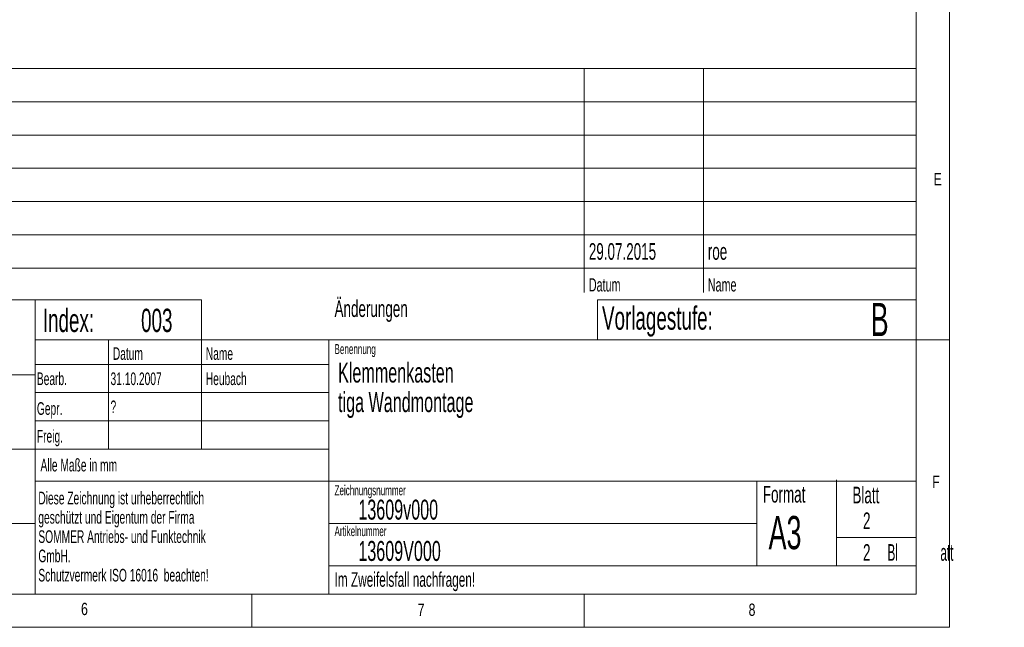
# Model space of a CAD drawing. Header units: millimetres. Extents: x 25 to 2116, y 25 to 1460.
# Tile 3 of 10: x 1375 to 2116, y 25 to 482. Entities that reach past the tile are written whole.
import ezdxf

# ---------------------------------------------------------------- set-up
doc = ezdxf.new("R2010")
doc.units = ezdxf.units.MM
doc.header["$LTSCALE"] = 5
doc.styles.add('SLDTEXTSTYLE0', font='TXT', dxfattribs={"width": 0.75})
doc.styles.add('SLDTEXTSTYLE1', font='TXT', dxfattribs={"width": 0.605})
doc.styles.add('SLDTEXTSTYLE2', font='TXT', dxfattribs={"width": 0.529167})

# ---------------------------------------------------------------- blocks, each defined once
blk = doc.blocks.new('SW_NOTE_1')
at = {"color": 0, "linetype": 'Continuous', "lineweight": 0, "char_height": 9.5, "attachment_point": 1, "style": 'SLDTEXTSTYLE1'}
for s, insert in [('Diese Zeichnung ist urheberrechtlich', (0, 12.25)), ('geschützt und Eigentum der Firma', (0, -2.25)), ('SOMMER Antriebs- und Funktechnik', (0, -16.75)), ('GmbH.', (0, -31.25)), ('Schutzvermerk ISO 16016  beachten!', (0, -45.75))]:
    blk.add_mtext(s, dxfattribs=dict(at, insert=insert))

msp = doc.modelspace()

# ---------------------------------------------------------------- linework, layer by layer
at = {"color": 7, "linetype": 'Continuous', "lineweight": 18}
for p, q in [((2075, 25), (2075, 1460)), ((2050, 1435), (2050, 50)), ((2050, 445.25), (1114, 445.25)), ((1800, 445.25), (1800, 276.918)), ((1890, 445.25), (1890, 276.918)), ((2050, 420.25), (1114, 420.25)), ((2050, 395.25), (1114, 395.25)), ((2050, 370.25), (1114, 370.25)), ((2050, 345.25), (1114, 345.25)), ((1114, 320.25), (2050, 320.25)), ((2050, 295.25), (1114, 295.25)), ((1114, 271.25), (1512, 271.25)), ((1387, 50), (1387, 271.25)), ((1512, 271.25), (1512, 159)), ((2050, 271.25), (1810, 271.25)), ((1810, 271.25), (1810, 241.25)), ((2075, 241.25), (1387, 241.25)), ((1442, 159), (1442, 241.25)), ((1608, 241.25), (1608, 50)), ((1608, 222.75), (1387, 222.75)), ((1387, 215), (1114, 215)), ((1608, 201.5), (1387, 201.5)), ((1608, 180.25), (1387, 180.25)), ((1387, 159), (1114, 159)), ((1608, 159), (1387, 159)), ((1387, 135), (2050, 135)), ((1930, 135), (1930, 71.25)), ((1990, 71.25), (1990, 135.876)), ((1387, 103), (1114, 103)), ((1930, 103.125), (1608, 103.125)), ((2050, 92.5), (1990, 92.5)), ((1608, 71.25), (2050, 71.25)), ((50, 50), (2050, 50)), ((1550, 50), (1550, 25)), ((1800, 50), (1800, 25)), ((25, 25), (2075, 25))]:
    msp.add_line(p, q, dxfattribs=at)

# ---------------------------------------------------------------- block references
at = {"color": 7, "linetype": 'Continuous', "lineweight": 0}
msp.add_blockref('SW_NOTE_1', (1389.338, 114.701), dxfattribs=at)

# ---------------------------------------------------------------- texts
at = {"color": 7, "linetype": 'Continuous', "lineweight": 0, "attachment_point": 1}
for s, insert, char_height, style in [('E', (2063, 366.646), 9.26, 'SLDTEXTSTYLE0'), ('29.07.2015', (1803.615, 313.949), 12.5, 'SLDTEXTSTYLE1'), ('roe', (1893.144, 313.949), 12.5, 'SLDTEXTSTYLE1'), ('Datum', (1803.615, 287.587), 10, 'SLDTEXTSTYLE1'), ('Name', (1893.144, 287.587), 10, 'SLDTEXTSTYLE1'), ('Änderungen', (1612.231, 270.916), 12.5, 'SLDTEXTSTYLE1'), ('Vorlagestufe:', (1813.508, 266.35), 17.5, 'SLDTEXTSTYLE1'), ('B', (2015.742, 269.028), 25, 'SLDTEXTSTYLE1'), ('Index:', (1392.709, 264.606), 17.5, 'SLDTEXTSTYLE1'), ('003', (1466.628, 264.606), 17.5, 'SLDTEXTSTYLE1'), ('Benennung', (1612.231, 238.006), 7.5, 'SLDTEXTSTYLE1'), ('Datum', (1445.387, 235.651), 9.5, 'SLDTEXTSTYLE1'), ('Name', (1515.359, 235.651), 9.5, 'SLDTEXTSTYLE1'), ('Klemmenkasten', (1614.904, 224.095), 15, 'SLDTEXTSTYLE1'), ('Bearb.', (1388.238, 216.71), 9.5, 'SLDTEXTSTYLE1'), ('31.10.2007', (1443.662, 216.683), 9.5, 'SLDTEXTSTYLE1'), ('Heubach', (1515.359, 216.683), 9.5, 'SLDTEXTSTYLE1'), ('tiga Wandmontage', (1614.904, 201.884), 15, 'SLDTEXTSTYLE1'), ('Gepr.', (1388.238, 194.294), 9.5, 'SLDTEXTSTYLE1'), ('?', (1443.662, 195.576), 9.5, 'SLDTEXTSTYLE1'), ('Freig.', (1388.238, 173.49), 9.5, 'SLDTEXTSTYLE1'), ('Alle Maße in mm', (1390.957, 151.757), 9.5, 'SLDTEXTSTYLE1'), ('F', (2062.036, 139.113), 9.26, 'SLDTEXTSTYLE0'), ('Zeichnungsnummer', (1612.231, 131.786), 7.5, 'SLDTEXTSTYLE1'), ('Format', (1934.544, 131.33), 12.5, 'SLDTEXTSTYLE1'), ('Blatt', (2001.968, 130.735), 12.5, 'SLDTEXTSTYLE1'), ('13609v000', (1630.13, 121.006), 15, 'SLDTEXTSTYLE1'), ('2', (2009.945, 111.44), 12.5, 'SLDTEXTSTYLE1'), ('A3', (1938.875, 108.734), 25, 'SLDTEXTSTYLE1'), ('Artikelnummer', (1612.231, 101.063), 7.5, 'SLDTEXTSTYLE1'), ('13609V000', (1630.13, 89.927), 15, 'SLDTEXTSTYLE1'), ('2', (2009.945, 87.539), 12.5, 'SLDTEXTSTYLE1'), ('Bl             att', (2028.344, 87.539), 12.5, 'SLDTEXTSTYLE2'), ('Im Zweifelsfall nachfragen!', (1612.231, 66.458), 11, 'SLDTEXTSTYLE1'), ('6', (1421.441, 43.468), 9.26, 'SLDTEXTSTYLE0'), ('7', (1674.737, 42.738), 9.26, 'SLDTEXTSTYLE0'), ('8', (1923.825, 42.855), 9.26, 'SLDTEXTSTYLE0')]:
    msp.add_mtext(s, dxfattribs=dict(at, insert=insert, char_height=char_height, style=style))

doc.saveas('drawing.dxf')
